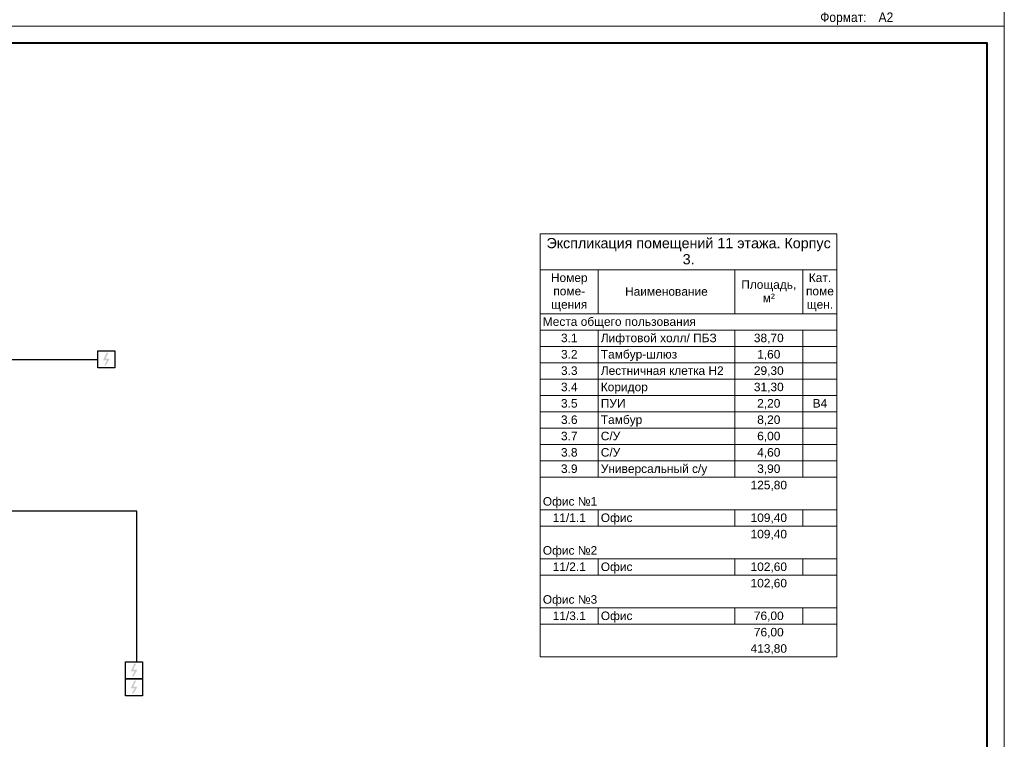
# Model space of a CAD drawing. Header units: millimetres. Extents: x -195178 to 1761886, y 140622 to 301105.
# Tile 59 of 131: x 540910 to 569779, y 203401 to 224498. Entities that reach past the tile are written whole.
import ezdxf

# ---------------------------------------------------------------- set-up
doc = ezdxf.new("R2010")
doc.units = ezdxf.units.MM
doc.set_wipeout_variables(frame=1)
for name, color, linetype, lineweight in [('A-010-M_LINE-T', 7, 'Continuous', 18), ('RC-Извещатели_пожарные', 1, 'Continuous', 30), ('Z-000-P_SCHED', 7, 'Continuous', 20), ('Рамка', 7, 'Continuous', 18), ('СС-011-ПОЖ-СИГНАЛИЗАЦИЯ', 1, 'Continuous', 30)]:
    doc.layers.add(name, color=color, linetype=linetype, lineweight=lineweight)
doc.layers.add('формат', color=250, linetype='Continuous')
doc.styles.add('Arial', font='arial.ttf', dxfattribs={"width": 0.9, "height": 700})
doc.styles.add('Arial_4', font='arial.ttf', dxfattribs={"height": 3})
doc.styles.add('Arial_5', font='arial.ttf', dxfattribs={"height": 2.5})

# ---------------------------------------------------------------- blocks, each defined once
blk = doc.blocks.new('*U29')
at = {"color": 0, "lineweight": 0}
blk.add_lwpolyline([(-594, 0), (0, 0), (0, 420), (-594, 420)], close=True, dxfattribs=at)
at = {"lineweight": 40}
blk.add_lwpolyline([(-574, 5), (-5, 5), (-5, 415), (-574, 415)], close=True, dxfattribs=at)
at = {"style": 'Arial', "width": 0.9}
blk.add_text('Формат:', height=2.8, dxfattribs=at).set_placement((-53.97, 1.25))
at = {"style": 'Arial', "width": 0.9, "flags": 8}
blk.add_attdef('FORMAT', (-36.87, 1.26), '', height=2.8, dxfattribs=at)
blk = doc.blocks.new('ИП 212-45')
blk.add_wipeout([(346277, -75580), (346277, -76080), (345777, -76080), (345777, -75580)]).dxf.layer = 'RC-Извещатели_пожарные'
blk.add_wipeout([(345777, -76080), (345777, -75580), (346277, -75580), (346277, -76080)]).dxf.layer = 'RC-Извещатели_пожарные'
at = {"layer": 'RC-Извещатели_пожарные'}
blk.add_hatch(color=0, dxfattribs=at).paths.add_polyline_path([(346128, -75805), (346014, -76005), (345964, -76005), (346050, -75855), (345927, -75855), (346039, -75630), (346089, -75630), (346002, -75805)])
at = {"layer": 'RC-Извещатели_пожарные', "color": 0, "ltscale": 30}
for p, q in [((345777, -75580), (346277, -75580)), ((345777, -76080), (345777, -75580)), ((346277, -75580), (346277, -76080)), ((346277, -76080), (345777, -76080))]:
    blk.add_line(p, q, dxfattribs=at)

msp = doc.modelspace()

# ---------------------------------------------------------------- linework, layer by layer
at = {"layer": 'A-010-M_LINE-T'}
for p, q in [((556173, 218223), (556173, 217165)), ((564873, 218223), (556173, 218223)), ((564873, 217165), (564873, 218223)), ((556173, 217165), (556173, 205815)), ((556173, 217165), (564873, 217165)), ((557873, 217165), (557873, 215878)), ((561873, 217165), (561873, 215878)), ((563873, 217165), (563873, 215878)), ((564873, 217165), (564873, 205815)), ((557873, 215878), (556173, 215878)), ((561873, 215878), (557873, 215878)), ((563873, 215878), (561873, 215878)), ((564873, 215878), (563873, 215878)), ((557873, 215398), (556173, 215398)), ((561873, 215398), (557873, 215398)), ((557873, 215398), (557873, 214919)), ((563873, 215398), (561873, 215398)), ((561873, 215398), (561873, 214919)), ((564873, 215398), (563873, 215398)), ((563873, 215398), (563873, 214919)), ((557873, 214919), (556173, 214919)), ((561873, 214919), (557873, 214919)), ((557873, 214919), (557873, 214440)), ((563873, 214919), (561873, 214919)), ((561873, 214919), (561873, 214440)), ((564873, 214919), (563873, 214919)), ((563873, 214919), (563873, 214440)), ((557873, 214440), (556173, 214440)), ((561873, 214440), (557873, 214440)), ((557873, 214440), (557873, 213961)), ((563873, 214440), (561873, 214440)), ((561873, 214440), (561873, 213961)), ((564873, 214440), (563873, 214440)), ((563873, 214440), (563873, 213961)), ((557873, 213961), (556173, 213961)), ((561873, 213961), (557873, 213961)), ((557873, 213961), (557873, 213482)), ((563873, 213961), (561873, 213961)), ((561873, 213961), (561873, 213482)), ((564873, 213961), (563873, 213961)), ((563873, 213961), (563873, 213482)), ((557873, 213482), (556173, 213482)), ((561873, 213482), (557873, 213482)), ((557873, 213482), (557873, 213003)), ((563873, 213482), (561873, 213482)), ((561873, 213482), (561873, 213003)), ((564873, 213482), (563873, 213482)), ((563873, 213482), (563873, 213003)), ((557873, 213003), (556173, 213003)), ((561873, 213003), (557873, 213003)), ((557873, 213003), (557873, 212523)), ((563873, 213003), (561873, 213003)), ((561873, 213003), (561873, 212523)), ((564873, 213003), (563873, 213003)), ((563873, 213003), (563873, 212523)), ((557873, 212523), (556173, 212523)), ((561873, 212523), (557873, 212523)), ((557873, 212523), (557873, 212044)), ((563873, 212523), (561873, 212523)), ((561873, 212523), (561873, 212044)), ((564873, 212523), (563873, 212523)), ((563873, 212523), (563873, 212044)), ((557873, 212044), (556173, 212044)), ((561873, 212044), (557873, 212044)), ((557873, 212044), (557873, 211565)), ((563873, 212044), (561873, 212044)), ((561873, 212044), (561873, 211565)), ((564873, 212044), (563873, 212044)), ((563873, 212044), (563873, 211565)), ((557873, 211565), (556173, 211565)), ((561873, 211565), (557873, 211565)), ((557873, 211565), (557873, 211086)), ((563873, 211565), (561873, 211565)), ((561873, 211565), (561873, 211086)), ((564873, 211565), (563873, 211565)), ((563873, 211565), (563873, 211086)), ((557873, 211086), (556173, 211086)), ((561873, 211086), (557873, 211086)), ((563873, 211086), (561873, 211086)), ((564873, 211086), (563873, 211086)), ((557873, 210127), (556173, 210127)), ((561873, 210127), (557873, 210127)), ((557873, 210127), (557873, 209648)), ((563873, 210127), (561873, 210127)), ((561873, 210127), (561873, 209648)), ((564873, 210127), (563873, 210127)), ((563873, 210127), (563873, 209648)), ((557873, 209648), (556173, 209648)), ((561873, 209648), (557873, 209648)), ((563873, 209648), (561873, 209648)), ((564873, 209648), (563873, 209648)), ((557873, 208690), (556173, 208690)), ((561873, 208690), (557873, 208690)), ((557873, 208690), (557873, 208211)), ((563873, 208690), (561873, 208690)), ((561873, 208690), (561873, 208211)), ((564873, 208690), (563873, 208690)), ((563873, 208690), (563873, 208211)), ((557873, 208211), (556173, 208211)), ((561873, 208211), (557873, 208211)), ((563873, 208211), (561873, 208211)), ((564873, 208211), (563873, 208211)), ((557873, 207252), (556173, 207252)), ((561873, 207252), (557873, 207252)), ((557873, 207252), (557873, 206773)), ((563873, 207252), (561873, 207252)), ((561873, 207252), (561873, 206773)), ((564873, 207252), (563873, 207252)), ((563873, 207252), (563873, 206773)), ((557873, 206773), (556173, 206773)), ((561873, 206773), (557873, 206773)), ((563873, 206773), (561873, 206773)), ((564873, 206773), (563873, 206773)), ((564873, 205815), (556173, 205815))]:
    msp.add_line(p, q, dxfattribs=at)
at = {"layer": 'Рамка'}
msp.add_lwpolyline([(512379, 182805), (569279, 182805), (569279, 223805), (512379, 223805)], close=True, dxfattribs=at)

# ---------------------------------------------------------------- block references
at = {"layer": 'формат', "xscale": 100, "yscale": 100, "zscale": 100}
msp.add_blockref('*U29', (569779, 224305), dxfattribs=at).add_auto_attribs({'FORMAT': 'А2'})
msp.add_blockref('*U29', (569779, 182305), dxfattribs=at)

# ---------------------------------------------------------------- texts
at = {"layer": 'Z-000-P_SCHED', "line_spacing_factor": 0.941778}
for s, insert, char_height, width, attachment_point, style in [('Экспликация помещений 11 этажа. Корпус\\P3.', (560523, 218098), 300, 9945.56, 2, 'Arial_4'), ('Номер\\Pпоме-\\Pщения', (557023, 217060), 250, 1285.52, 2, 'Arial_5'), ('Площадь,\\Pм\\fArial|b0|i0|c238|p34|;²', (562873, 216858), 250, 1925.21, 2, 'Arial_5'), ('Кат.\\Pпоме\\Pщен.', (564373, 217060), 250, 979.44, 2, 'Arial_5'), ('Наименование', (559873, 216656), 250, 2895.47, 2, 'Arial_5'), ('Места общего пользования', (556248, 215772), 250, 5356.32, 1, 'Arial_5'), ('3.1', (557023, 215293), 250, 581.54, 2, 'Arial_5'), ('Лифтовой холл/ ПБЗ', (557948, 215293), 250, 4052.44, 1, 'Arial_5'), ('38,70', (562873, 215293), 250, 1046.78, 2, 'Arial_5'), ('3.2', (557023, 214814), 250, 581.54, 2, 'Arial_5'), ('Тамбур-шлюз', (557948, 214814), 250, 2659.79, 1, 'Arial_5'), ('1,60', (562873, 214814), 250, 814.16, 2, 'Arial_5'), ('3.3', (557023, 214335), 250, 581.54, 2, 'Arial_5'), ('Лестничная клетка Н2', (557948, 214335), 250, 4300.36, 1, 'Arial_5'), ('29,30', (562873, 214335), 250, 1046.78, 2, 'Arial_5'), ('3.4', (557023, 213856), 250, 581.54, 2, 'Arial_5'), ('Коридор', (557948, 213856), 250, 1646.69, 1, 'Arial_5'), ('31,30', (562873, 213856), 250, 1046.78, 2, 'Arial_5'), ('3.5', (557023, 213376), 250, 581.54, 2, 'Arial_5'), ('ПУИ', (557948, 213376), 250, 863.13, 1, 'Arial_5'), ('2,20', (562873, 213376), 250, 814.16, 2, 'Arial_5'), ('B4', (564373, 213376), 250, 511.15, 2, 'Arial_5'), ('3.6', (557023, 212897), 250, 581.54, 2, 'Arial_5'), ('Тамбур', (557948, 212897), 250, 1444.68, 1, 'Arial_5'), ('8,20', (562873, 212897), 250, 814.16, 2, 'Arial_5'), ('3.7', (557023, 212418), 250, 581.54, 2, 'Arial_5'), ('С/У', (557948, 212418), 250, 679.49, 1, 'Arial_5'), ('6,00', (562873, 212418), 250, 814.16, 2, 'Arial_5'), ('3.8', (557023, 211939), 250, 581.54, 2, 'Arial_5'), ('С/У', (557948, 211939), 250, 679.49, 1, 'Arial_5'), ('4,60', (562873, 211939), 250, 814.16, 2, 'Arial_5'), ('3.9', (557023, 211460), 250, 581.54, 2, 'Arial_5'), ('Универсальный с/у', (557948, 211460), 250, 3712.69, 1, 'Arial_5'), ('3,90', (562873, 211460), 250, 814.16, 2, 'Arial_5'), ('125,80', (562873, 210980), 250, 1279.39, 2, 'Arial_5'), ('Офис №1', (556248, 210501), 250, 1903.79, 1, 'Arial_5'), ('11/1.1', (557023, 210022), 250, 1163.09, 2, 'Arial_5'), ('Офис', (557948, 210022), 250, 1107.99, 1, 'Arial_5'), ('109,40', (562873, 210022), 250, 1279.39, 2, 'Arial_5'), ('109,40', (562873, 209543), 250, 1279.39, 2, 'Arial_5'), ('Офис №2', (556248, 209064), 250, 1903.79, 1, 'Arial_5'), ('11/2.1', (557023, 208585), 250, 1163.09, 2, 'Arial_5'), ('Офис', (557948, 208585), 250, 1107.99, 1, 'Arial_5'), ('102,60', (562873, 208585), 250, 1279.39, 2, 'Arial_5'), ('102,60', (562873, 208105), 250, 1279.39, 2, 'Arial_5'), ('Офис №3', (556248, 207626), 250, 1903.79, 1, 'Arial_5'), ('11/3.1', (557023, 207147), 250, 1163.09, 2, 'Arial_5'), ('Офис', (557948, 207147), 250, 1107.99, 1, 'Arial_5'), ('76,00', (562873, 207147), 250, 1046.78, 2, 'Arial_5'), ('76,00', (562873, 206668), 250, 1046.78, 2, 'Arial_5'), ('413,80', (562873, 206189), 250, 1279.39, 2, 'Arial_5')]:
    msp.add_mtext(s, dxfattribs=dict(at, insert=insert, char_height=char_height, width=width, attachment_point=attachment_point, style=style))

# ---------------------------------------------------------------- next in the draw order: block references
at = {"layer": 'СС-011-ПОЖ-СИГНАЛИЗАЦИЯ', "color": 0, "lineweight": 30}
for p in [(197425, 290370), (198236, 280752)]:
    msp.add_blockref('ИП 212-45', p, dxfattribs=at)

# ---------------------------------------------------------------- next in the draw order: linework, layer by layer
at = {"layer": 'СС-011-ПОЖ-СИГНАЛИЗАЦИЯ', "lineweight": 30, "ltscale": 100}
msp.add_lwpolyline([(538371, 214539), (543202, 214539)], dxfattribs=at)

# ---------------------------------------------------------------- next in the draw order: block references
at = {"layer": 'СС-011-ПОЖ-СИГНАЛИЗАЦИЯ', "color": 0, "lineweight": 30}
msp.add_blockref('ИП 212-45', (198236, 281252), dxfattribs=at)

# ---------------------------------------------------------------- next in the draw order: linework, layer by layer
at = {"layer": 'СС-011-ПОЖ-СИГНАЛИЗАЦИЯ', "lineweight": 30, "ltscale": 100}
msp.add_lwpolyline([(544347, 205672), (544347, 210093), (540236, 210093)], dxfattribs=at)

doc.saveas('drawing.dxf')
